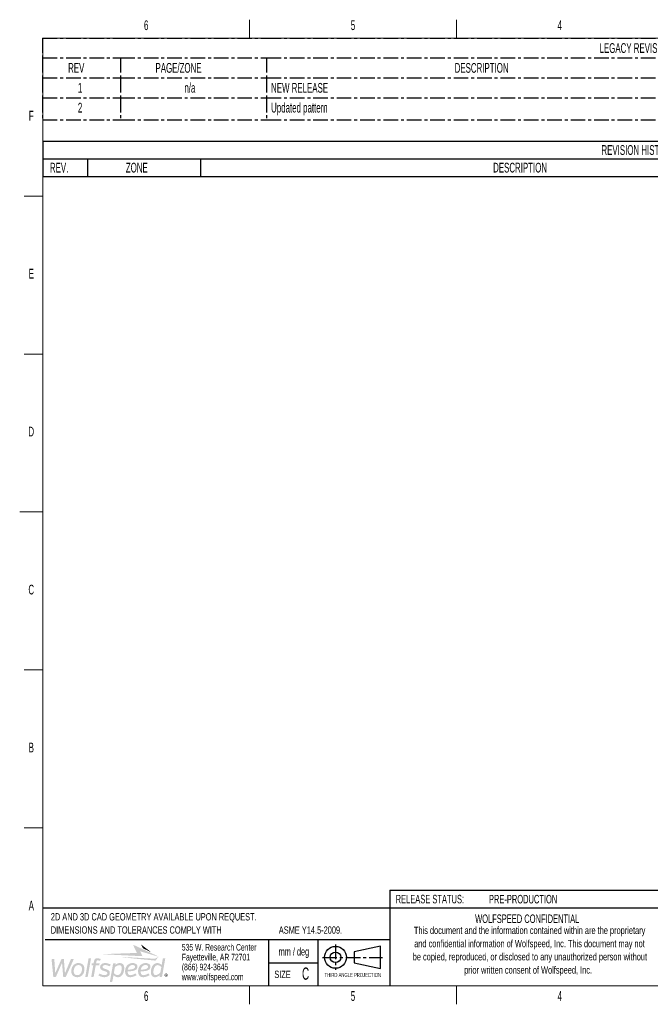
# Paper-space layout 'Revision History' of a CAD drawing. Header units: millimetres. Extents: x 0 to 559, y 0 to 432.
# Tile 1 of 2: x 0 to 274, y 2 to 430. Entities that reach past the tile are written whole.
import ezdxf

# ---------------------------------------------------------------- set-up
doc = ezdxf.new("R2010")
doc.units = ezdxf.units.MM
doc.linetypes.add('CENTER', pattern=[10.16, 6.35, -1.27, 1.27, -1.27])
for name, color, linetype in [('CENTERLINE', 8, 'CENTER'), ('DIMENSIONS', 8, 'Continuous'), ('FORMAT', 7, 'Continuous'), ('FORMAT_(LIGHT)', 9, 'Continuous'), ('WOLFSPEED', 197, 'Continuous'), ('WOLFSPEED_TEAL', 144, 'Continuous')]:
    doc.layers.add(name, color=color, linetype=linetype)
doc.styles.add('SLDTEXTSTYLE0', font='TXT', dxfattribs={"width": 0.605})

# ---------------------------------------------------------------- blocks, each defined once
blk = doc.blocks.new('SW_TABLEANNOTATION_0')
at = {"layer": 'CENTERLINE', "color": 0}
for p, q in [((0, 0), (0, -8.59)), ((0, 0), (33.74, 0)), ((33.74, 0), (97.2, 0)), ((97.2, 0), (299.2, 0)), ((299.2, 0), (366.9, 0)), ((366.9, 0), (422.91, 0)), ((422.91, 0), (475.68, 0)), ((475.68, 0), (538.84, 0)), ((538.84, 0), (538.84, -8.59)), ((0, -8.59), (0, -17.25)), ((0, -8.59), (33.74, -8.59)), ((33.74, -8.59), (33.74, -17.25)), ((33.74, -8.59), (97.2, -8.59)), ((97.2, -8.59), (97.2, -17.25)), ((97.2, -8.59), (299.2, -8.59)), ((299.2, -8.59), (299.2, -17.25)), ((299.2, -8.59), (366.9, -8.59)), ((366.9, -8.59), (366.9, -17.25)), ((366.9, -8.59), (422.91, -8.59)), ((422.91, -8.59), (422.91, -17.25)), ((422.91, -8.59), (475.68, -8.59)), ((475.68, -8.59), (475.68, -17.25)), ((475.68, -8.59), (538.84, -8.59)), ((538.84, -8.59), (538.84, -17.25)), ((0, -17.25), (0, -25.92)), ((0, -17.25), (33.74, -17.25)), ((33.74, -17.25), (33.74, -25.92)), ((33.74, -17.25), (97.2, -17.25)), ((97.2, -17.25), (97.2, -25.92)), ((97.2, -17.25), (299.2, -17.25)), ((299.2, -17.25), (299.2, -25.92)), ((299.2, -17.25), (366.9, -17.25)), ((366.9, -17.25), (366.9, -25.92)), ((366.9, -17.25), (422.91, -17.25)), ((422.91, -17.25), (422.91, -25.92)), ((422.91, -17.25), (475.68, -17.25)), ((475.68, -17.25), (475.68, -25.92)), ((475.68, -17.25), (538.84, -17.25)), ((538.84, -17.25), (538.84, -25.92)), ((0, -25.92), (0, -35.56)), ((0, -25.92), (33.74, -25.92)), ((33.74, -25.92), (33.74, -35.56)), ((33.74, -25.92), (97.2, -25.92)), ((97.2, -25.92), (97.2, -35.56)), ((97.2, -25.92), (299.2, -25.92)), ((299.2, -25.92), (299.2, -35.56)), ((299.2, -25.92), (366.9, -25.92)), ((366.9, -25.92), (366.9, -35.56)), ((366.9, -25.92), (422.91, -25.92)), ((422.91, -25.92), (422.91, -35.56)), ((422.91, -25.92), (475.68, -25.92)), ((475.68, -25.92), (475.68, -35.56)), ((475.68, -25.92), (538.84, -25.92)), ((538.84, -25.92), (538.84, -35.56)), ((0, -35.56), (33.74, -35.56)), ((33.74, -35.56), (97.2, -35.56)), ((97.2, -35.56), (299.2, -35.56)), ((299.2, -35.56), (366.9, -35.56)), ((366.9, -35.56), (422.91, -35.56)), ((422.91, -35.56), (475.68, -35.56)), ((475.68, -35.56), (538.84, -35.56))]:
    blk.add_line(p, q, dxfattribs=at)
at = {"layer": 'CENTERLINE', "color": 0, "attachment_point": 1, "style": 'SLDTEXTSTYLE0'}
for s, insert, char_height in [('LEGACY REVISIONS', (241.83, -2.2), 4.2333), ('REV', (11.07, -10.82), 4.233), ('PAGE/ZONE', (49.01, -10.82), 4.233), ('DESCRIPTION', (178.91, -10.82), 4.2333), ('STATUS', (321.92, -10.82), 4.233), ('DRAWN', (384.24, -10.82), 4.233), ('APPROVED', (433.61, -10.82), 4.233), ('DATE', (499.73, -10.82), 4.233), ('1', (15.3, -19.49), 4.23), ('n/a', (61.55, -19.49), 4.233), ('NEW RELEASE', (99.2, -19.49), 4.2333), ('RELEASED', (318, -19.49), 4.233), ('K. LASSE', (382.36, -19.49), 4.233), ('B. SAMPLES', (432.52, -19.49), 4.233), ('09/15/2022', (493.15, -19.49), 4.233), ('2', (15.3, -28.1), 4.23), ('Updated pattern', (99.2, -28.1), 4.2333), ('Pre-Production', (314.23, -28.1), 4.2333), ('R. Harrington', (378.13, -28.1), 4.2333), ('R. Harrington', (432.52, -28.1), 4.2333), ('02/07/2024', (493.15, -28.1), 4.233)]:
    blk.add_mtext(s, dxfattribs=dict(at, insert=insert, char_height=char_height))
blk = doc.blocks.new('SW_TABLEANNOTATION_1')
at = {"layer": 'DIMENSIONS', "color": 0}
for p, q in [((0, 0), (0, -7.67)), ((0, 0), (19.39, 0)), ((19.39, 0), (68.48, 0)), ((68.48, 0), (361.23, 0)), ((361.23, 0), (460.94, 0)), ((460.94, 0), (498.73, 0)), ((498.73, 0), (538.83, 0)), ((538.83, 0), (538.83, -7.67)), ((0, -7.67), (0, -15.33)), ((0, -7.67), (19.39, -7.67)), ((19.39, -7.67), (19.39, -15.33)), ((19.39, -7.67), (68.48, -7.67)), ((68.48, -7.67), (68.48, -15.33)), ((68.48, -7.67), (361.23, -7.67)), ((361.23, -7.67), (361.23, -15.33)), ((361.23, -7.67), (460.94, -7.67)), ((460.94, -7.67), (460.94, -15.33)), ((460.94, -7.67), (498.73, -7.67)), ((498.73, -7.67), (498.73, -15.33)), ((498.73, -7.67), (538.83, -7.67)), ((538.83, -7.67), (538.83, -15.33)), ((0, -15.33), (19.39, -15.33)), ((19.39, -15.33), (68.48, -15.33)), ((68.48, -15.33), (361.23, -15.33)), ((361.23, -15.33), (460.94, -15.33)), ((460.94, -15.33), (498.73, -15.33)), ((498.73, -15.33), (538.83, -15.33))]:
    blk.add_line(p, q, dxfattribs=at)
at = {"layer": 'DIMENSIONS', "color": 0, "attachment_point": 1, "style": 'SLDTEXTSTYLE0'}
for s, insert, char_height in [('REVISION HISTORY', (242.6, -1.74), 4.2333), ('REV.', (3.11, -9.4), 4.233), ('ZONE', (36.09, -9.4), 4.233), ('DESCRIPTION', (195.57, -9.4), 4.2333), ('RELEASE STATUS', (386.16, -9.4), 4.2333), ('APPROVED', (464.16, -9.4), 4.233), ('APR DATE', (504.67, -9.4), 4.233)]:
    blk.add_mtext(s, dxfattribs=dict(at, insert=insert, char_height=char_height))

psp = doc.layouts.new('Revision History')

# ---------------------------------------------------------------- hatches: boundary and pattern name
at = {"layer": 'WOLFSPEED'}
h = psp.add_hatch(color=256, dxfattribs=at)
edge = h.paths.add_edge_path(flags=0)
edge.add_line((52.52, 24.97), (60.11, 22.74))
edge.add_spline(control_points=[(60.11, 22.74), (60.17, 22.72), (60.2, 22.8), (60.14, 22.83)], knot_values=[0, 0, 0, 0, 1, 1, 1, 1], weights=[1, 1, 1, 1], degree=3, periodic=0)
edge.add_line((60.14, 22.83), (49.43, 27.81))
edge.add_spline(control_points=[(49.43, 27.81), (49.34, 27.86), (49.25, 27.76), (49.29, 27.67)], knot_values=[0, 0, 0, 0, 1, 1, 1, 1], weights=[1, 1, 1, 1], degree=3, periodic=0)
edge.add_line((49.29, 27.67), (50.84, 24.45))
edge.add_spline(control_points=[(50.84, 24.45), (50.87, 24.39), (50.83, 24.32), (50.77, 24.32)], knot_values=[0, 0, 0, 0, 1, 1, 1, 1], weights=[1, 1, 1, 1], degree=3, periodic=0)
edge.add_line((50.77, 24.32), (36.32, 23.81))
edge.add_spline(control_points=[(36.32, 23.81), (36.27, 23.81), (36.27, 23.73), (36.32, 23.73)], knot_values=[0, 0, 0, 0, 1, 1, 1, 1], weights=[1, 1, 1, 1], degree=3, periodic=0)
edge.add_line((36.32, 23.73), (53.19, 22.91))
edge.add_spline(control_points=[(53.19, 22.91), (53.23, 22.91), (53.26, 22.95), (53.24, 22.99)], knot_values=[0, 0, 0, 0, 1, 1, 1, 1], weights=[1, 1, 1, 1], degree=3, periodic=0)
edge.add_line((53.24, 22.99), (52.42, 24.85))
edge.add_spline(control_points=[(52.42, 24.85), (52.39, 24.92), (52.45, 24.99), (52.52, 24.97)], knot_values=[0, 0, 0, 0, 1, 1, 1, 1], weights=[1, 1, 1, 1], degree=3, periodic=0)
h = psp.add_hatch(color=256, dxfattribs=at)
edge = h.paths.add_edge_path(flags=0)
edge.add_line((52.79, 27.82), (53.47, 26.42))
edge.add_spline(control_points=[(53.47, 26.42), (53.5, 26.36), (53.54, 26.31), (53.6, 26.28)], knot_values=[0, 0, 0, 0, 1, 1, 1, 1], weights=[1, 1, 1, 1], degree=3, periodic=0)
edge.add_line((53.6, 26.28), (56.61, 24.89))
edge.add_spline(control_points=[(56.61, 24.89), (56.66, 24.87), (56.7, 24.93), (56.66, 24.97)], knot_values=[0, 0, 0, 0, 1, 1, 1, 1], weights=[1, 1, 1, 1], degree=3, periodic=0)
edge.add_line((56.66, 24.97), (52.86, 27.87))
edge.add_spline(control_points=[(52.86, 27.87), (52.82, 27.9), (52.77, 27.86), (52.79, 27.82)], knot_values=[0, 0, 0, 0, 1, 1, 1, 1], weights=[1, 1, 1, 1], degree=3, periodic=0)
h = psp.add_hatch(color=256, dxfattribs=at)
edge = h.paths.add_edge_path(flags=0)
edge.add_spline(control_points=[(22.54, 21.72), (22.37, 21.72), (22.21, 21.62), (22.15, 21.46)], knot_values=[0, 0, 0, 0, 1, 1, 1, 1], weights=[1, 1, 1, 1], degree=3, periodic=0)
edge.add_line((22.15, 21.46), (19.65, 15.49))
edge.add_line((19.65, 15.49), (19.17, 21.72))
edge.add_line((19.17, 21.72), (18.43, 21.72))
edge.add_spline(control_points=[(18.43, 21.72), (18.26, 21.72), (18.11, 21.62), (18.04, 21.46)], knot_values=[0, 0, 0, 0, 1, 1, 1, 1], weights=[1, 1, 1, 1], degree=3, periodic=0)
edge.add_line((18.04, 21.46), (15.44, 15.52))
edge.add_line((15.44, 15.52), (15.01, 21.72))
edge.add_line((15.01, 21.72), (14.28, 21.72))
edge.add_spline(control_points=[(14.28, 21.72), (14.16, 21.72), (14.05, 21.67), (13.97, 21.58)], knot_values=[0, 0, 0, 0, 1, 1, 1, 1], weights=[1, 1, 1, 1], degree=3, periodic=0)
edge.add_spline(control_points=[(13.97, 21.58), (13.89, 21.49), (13.85, 21.37), (13.86, 21.25)], knot_values=[0, 0, 0, 0, 1, 1, 1, 1], weights=[1, 1, 1, 1], degree=3, periodic=0)
edge.add_line((13.86, 21.25), (14.59, 13.9))
edge.add_line((14.59, 13.9), (15.44, 13.9))
edge.add_spline(control_points=[(15.44, 13.9), (15.6, 13.9), (15.76, 14), (15.82, 14.16)], knot_values=[0, 0, 0, 0, 1, 1, 1, 1], weights=[1, 1, 1, 1], degree=3, periodic=0)
edge.add_line((15.82, 14.16), (18.39, 20.01))
edge.add_line((18.39, 20.01), (18.89, 13.9))
edge.add_line((18.89, 13.9), (19.74, 13.9))
edge.add_spline(control_points=[(19.74, 13.9), (19.91, 13.9), (20.06, 14), (20.13, 14.15)], knot_values=[0, 0, 0, 0, 1, 1, 1, 1], weights=[1, 1, 1, 1], degree=3, periodic=0)
edge.add_line((20.13, 14.15), (23.52, 21.72))
edge.add_line((23.52, 21.72), (22.54, 21.72))
h = psp.add_hatch(color=256, dxfattribs=at)
edge = h.paths.add_edge_path(flags=0)
edge.add_line((28.48, 13.9), (29.19, 13.9))
edge.add_spline(control_points=[(29.19, 13.9), (29.39, 13.9), (29.57, 14.05), (29.6, 14.25)], knot_values=[0, 0, 0, 0, 1, 1, 1, 1], weights=[1, 1, 1, 1], degree=3, periodic=0)
edge.add_line((29.6, 14.25), (30.98, 22.04))
edge.add_line((30.98, 22.04), (30.27, 22.04))
edge.add_spline(control_points=[(30.27, 22.04), (30.06, 22.04), (29.89, 21.89), (29.85, 21.69)], knot_values=[0, 0, 0, 0, 1, 1, 1, 1], weights=[1, 1, 1, 1], degree=3, periodic=0)
edge.add_line((29.85, 21.69), (28.48, 13.9))
h = psp.add_hatch(color=256, dxfattribs=at)
edge = h.paths.add_edge_path(flags=0)
edge.add_spline(control_points=[(31.76, 13.9), (31.96, 13.9), (32.14, 14.05), (32.17, 14.25)], knot_values=[0, 0, 0, 0, 1, 1, 1, 1], weights=[1, 1, 1, 1], degree=3, periodic=0)
edge.add_line((32.17, 14.25), (32.32, 15.08))
edge.add_line((32.32, 15.08), (33.01, 18.95))
edge.add_line((33.01, 18.95), (34.54, 18.95))
edge.add_line((34.54, 18.95), (34.69, 19.8))
edge.add_line((34.69, 19.8), (33.16, 19.8))
edge.add_line((33.16, 19.8), (33.28, 20.51))
edge.add_spline(control_points=[(33.28, 20.51), (33.36, 20.92), (33.53, 21.09), (33.85, 21.09)], knot_values=[0, 0, 0, 0, 1, 1, 1, 1], weights=[1, 1, 1, 1], degree=3, periodic=0)
edge.add_spline(control_points=[(33.85, 21.09), (34.07, 21.09), (34.53, 20.97), (34.74, 20.91)], knot_values=[0, 0, 0, 0, 1, 1, 1, 1], weights=[1, 1, 1, 1], degree=3, periodic=0)
edge.add_line((34.74, 20.91), (34.8, 20.89))
edge.add_line((34.8, 20.89), (35.22, 21.66))
edge.add_line((35.22, 21.66), (35.14, 21.69))
edge.add_spline(control_points=[(35.14, 21.69), (34.84, 21.81), (34.15, 22.03), (33.69, 22.03)], knot_values=[0, 0, 0, 0, 1, 1, 1, 1], weights=[1, 1, 1, 1], degree=3, periodic=0)
edge.add_spline(control_points=[(33.69, 22.03), (32.84, 22.03), (32.4, 21.59), (32.22, 20.54)], knot_values=[0, 0, 0, 0, 1, 1, 1, 1], weights=[1, 1, 1, 1], degree=3, periodic=0)
edge.add_line((32.22, 20.54), (32.09, 19.8))
edge.add_line((32.09, 19.8), (31.31, 19.8))
edge.add_line((31.31, 19.8), (31.17, 18.95))
edge.add_line((31.17, 18.95), (31.94, 18.95))
edge.add_line((31.94, 18.95), (31.26, 15.11))
edge.add_line((31.26, 15.11), (31.05, 13.9))
edge.add_line((31.05, 13.9), (31.76, 13.9))
h = psp.add_hatch(color=256, dxfattribs=at)
edge = h.paths.add_edge_path(flags=0)
edge.add_spline(control_points=[(58.88, 21), (58.92, 20.99), (58.95, 21.01), (58.97, 21.03)], knot_values=[0, 0, 0, 0, 1, 1, 1, 1], weights=[1, 1, 1, 1], degree=3, periodic=0)
edge.add_line((58.97, 21.03), (60.16, 22.49))
edge.add_spline(control_points=[(60.16, 22.49), (60.19, 22.52), (60.15, 22.57), (60.11, 22.55)], knot_values=[0, 0, 0, 0, 1, 1, 1, 1], weights=[1, 1, 1, 1], degree=3, periodic=0)
edge.add_line((60.11, 22.55), (58.69, 21.81))
edge.add_spline(control_points=[(58.69, 21.81), (58.67, 21.8), (58.64, 21.8), (58.62, 21.8)], knot_values=[0, 0, 0, 0, 1, 1, 1, 1], weights=[1, 1, 1, 1], degree=3, periodic=0)
edge.add_line((58.62, 21.8), (48.43, 22.36))
edge.add_line((48.43, 22.36), (44.58, 22.57))
edge.add_spline(control_points=[(44.58, 22.57), (44.53, 22.56), (44.54, 22.49), (44.59, 22.49)], knot_values=[0, 0, 0, 0, 1, 1, 1, 1], weights=[1, 1, 1, 1], degree=3, periodic=0)
edge.add_line((44.59, 22.49), (48.99, 21.95))
edge.add_line((48.99, 21.95), (58.88, 21))
h = psp.add_hatch(color=256, dxfattribs=at)
edge = h.paths.add_edge_path(flags=0)
edge.add_spline(control_points=[(59.74, 19.92), (58.11, 19.92), (56.96, 18.27), (56.96, 15.89)], knot_values=[0, 0, 0, 0, 1, 1, 1, 1], weights=[1, 1, 1, 1], degree=3, periodic=0)
edge.add_spline(control_points=[(56.96, 15.89), (56.96, 14.87), (57.43, 13.78), (58.74, 13.78)], knot_values=[0, 0, 0, 0, 1, 1, 1, 1], weights=[1, 1, 1, 1], degree=3, periodic=0)
edge.add_spline(control_points=[(58.74, 13.78), (59.63, 13.78), (60.4, 14.28), (60.86, 14.67)], knot_values=[0, 0, 0, 0, 1, 1, 1, 1], weights=[1, 1, 1, 1], degree=3, periodic=0)
edge.add_line((60.86, 14.67), (60.73, 13.9))
edge.add_line((60.73, 13.9), (61.44, 13.9))
edge.add_spline(control_points=[(61.44, 13.9), (61.64, 13.9), (61.82, 14.05), (61.85, 14.25)], knot_values=[0, 0, 0, 0, 1, 1, 1, 1], weights=[1, 1, 1, 1], degree=3, periodic=0)
edge.add_line((61.85, 14.25), (63.23, 22.03))
edge.add_line((63.23, 22.03), (62.52, 22.03))
edge.add_spline(control_points=[(62.52, 22.03), (62.31, 22.03), (62.14, 21.89), (62.1, 21.69)], knot_values=[0, 0, 0, 0, 1, 1, 1, 1], weights=[1, 1, 1, 1], degree=3, periodic=0)
edge.add_line((62.1, 21.69), (61.64, 19.07))
edge.add_spline(control_points=[(61.64, 19.07), (61.28, 19.39), (60.62, 19.92), (59.74, 19.92)], knot_values=[0, 0, 0, 0, 1, 1, 1, 1], weights=[1, 1, 1, 1], degree=3, periodic=0)
edge = h.paths.add_edge_path(flags=0)
edge.add_spline(control_points=[(58.99, 14.69), (58.18, 14.69), (58.06, 15.51), (58.06, 15.99)], knot_values=[0, 0, 0, 0, 1, 1, 1, 1], weights=[1, 1, 1, 1], degree=3, periodic=0)
edge.add_spline(control_points=[(58.06, 15.99), (58.06, 17.48), (58.75, 19.01), (59.91, 19.01)], knot_values=[0, 0, 0, 0, 1, 1, 1, 1], weights=[1, 1, 1, 1], degree=3, periodic=0)
edge.add_spline(control_points=[(59.91, 19.01), (60.43, 19.01), (60.94, 18.73), (61.48, 18.15)], knot_values=[0, 0, 0, 0, 1, 1, 1, 1], weights=[1, 1, 1, 1], degree=3, periodic=0)
edge.add_line((61.48, 18.15), (61.05, 15.75))
edge.add_spline(control_points=[(61.05, 15.75), (60.44, 15.2), (59.77, 14.69), (58.99, 14.69)], knot_values=[0, 0, 0, 0, 1, 1, 1, 1], weights=[1, 1, 1, 1], degree=3, periodic=0)
h = psp.add_hatch(color=256, dxfattribs=at)
edge = h.paths.add_edge_path(flags=0)
edge.add_spline(control_points=[(25.07, 13.78), (26.83, 13.78), (28.11, 15.28), (28.11, 17.35)], knot_values=[0, 0, 0, 0, 1, 1, 1, 1], weights=[1, 1, 1, 1], degree=3, periodic=0)
edge.add_spline(control_points=[(28.11, 17.35), (28.11, 18.96), (27.11, 19.92), (25.44, 19.92)], knot_values=[0, 0, 0, 0, 1, 1, 1, 1], weights=[1, 1, 1, 1], degree=3, periodic=0)
edge.add_spline(control_points=[(25.44, 19.92), (23.68, 19.92), (22.41, 18.42), (22.41, 16.35)], knot_values=[0, 0, 0, 0, 1, 1, 1, 1], weights=[1, 1, 1, 1], degree=3, periodic=0)
edge.add_spline(control_points=[(22.41, 16.35), (22.41, 14.74), (23.4, 13.78), (25.07, 13.78)], knot_values=[0, 0, 0, 0, 1, 1, 1, 1], weights=[1, 1, 1, 1], degree=3, periodic=0)
edge = h.paths.add_edge_path(flags=0)
edge.add_spline(control_points=[(23.47, 16.35), (23.47, 17.65), (24.16, 19.04), (25.45, 19.04)], knot_values=[0, 0, 0, 0, 1, 1, 1, 1], weights=[1, 1, 1, 1], degree=3, periodic=0)
edge.add_spline(control_points=[(25.45, 19.04), (26.76, 19.04), (27.04, 18.12), (27.04, 17.35)], knot_values=[0, 0, 0, 0, 1, 1, 1, 1], weights=[1, 1, 1, 1], degree=3, periodic=0)
edge.add_spline(control_points=[(27.04, 17.35), (27.04, 16.05), (26.34, 14.67), (25.06, 14.67)], knot_values=[0, 0, 0, 0, 1, 1, 1, 1], weights=[1, 1, 1, 1], degree=3, periodic=0)
edge.add_spline(control_points=[(25.06, 14.67), (23.75, 14.67), (23.47, 15.59), (23.47, 16.35)], knot_values=[0, 0, 0, 0, 1, 1, 1, 1], weights=[1, 1, 1, 1], degree=3, periodic=0)
h = psp.add_hatch(color=256, dxfattribs=at)
edge = h.paths.add_edge_path(flags=0)
edge.add_line((39.01, 18.49), (39.55, 19.22))
edge.add_line((39.55, 19.22), (39.48, 19.27))
edge.add_spline(control_points=[(39.48, 19.27), (38.97, 19.57), (38.05, 19.92), (37.15, 19.92)], knot_values=[0, 0, 0, 0, 1, 1, 1, 1], weights=[1, 1, 1, 1], degree=3, periodic=0)
edge.add_spline(control_points=[(37.15, 19.92), (35.84, 19.92), (34.92, 19.2), (34.92, 18.17)], knot_values=[0, 0, 0, 0, 1, 1, 1, 1], weights=[1, 1, 1, 1], degree=3, periodic=0)
edge.add_spline(control_points=[(34.92, 18.17), (34.92, 17.04), (35.95, 16.71), (36.64, 16.49)], knot_values=[0, 0, 0, 0, 1, 1, 1, 1], weights=[1, 1, 1, 1], degree=3, periodic=0)
edge.add_line((36.64, 16.49), (36.81, 16.43))
edge.add_spline(control_points=[(36.81, 16.43), (37.5, 16.22), (38.05, 16.04), (38.05, 15.52)], knot_values=[0, 0, 0, 0, 1, 1, 1, 1], weights=[1, 1, 1, 1], degree=3, periodic=0)
edge.add_spline(control_points=[(38.05, 15.52), (38.05, 14.96), (37.41, 14.67), (36.78, 14.67)], knot_values=[0, 0, 0, 0, 1, 1, 1, 1], weights=[1, 1, 1, 1], degree=3, periodic=0)
edge.add_spline(control_points=[(36.78, 14.67), (36, 14.67), (35.12, 15.12), (34.78, 15.31)], knot_values=[0, 0, 0, 0, 1, 1, 1, 1], weights=[1, 1, 1, 1], degree=3, periodic=0)
edge.add_line((34.78, 15.31), (34.72, 15.35))
edge.add_line((34.72, 15.35), (34.15, 14.62))
edge.add_line((34.15, 14.62), (34.22, 14.57))
edge.add_spline(control_points=[(34.22, 14.57), (34.51, 14.39), (35.56, 13.78), (36.78, 13.78)], knot_values=[0, 0, 0, 0, 1, 1, 1, 1], weights=[1, 1, 1, 1], degree=3, periodic=0)
edge.add_spline(control_points=[(36.78, 13.78), (38.19, 13.78), (39.13, 14.51), (39.13, 15.6)], knot_values=[0, 0, 0, 0, 1, 1, 1, 1], weights=[1, 1, 1, 1], degree=3, periodic=0)
edge.add_spline(control_points=[(39.13, 15.6), (39.13, 16.64), (38.34, 16.99), (37.3, 17.34)], knot_values=[0, 0, 0, 0, 1, 1, 1, 1], weights=[1, 1, 1, 1], degree=3, periodic=0)
edge.add_line((37.3, 17.34), (37.3, 17.34))
edge.add_spline(control_points=[(37.3, 17.34), (37.22, 17.36), (37.15, 17.38), (37.08, 17.4)], knot_values=[0, 0, 0, 0, 1, 1, 1, 1], weights=[1, 1, 1, 1], degree=3, periodic=0)
edge.add_spline(control_points=[(37.08, 17.4), (36.5, 17.59), (35.99, 17.75), (35.99, 18.24)], knot_values=[0, 0, 0, 0, 1, 1, 1, 1], weights=[1, 1, 1, 1], degree=3, periodic=0)
edge.add_spline(control_points=[(35.99, 18.24), (35.99, 18.71), (36.48, 19.04), (37.19, 19.04)], knot_values=[0, 0, 0, 0, 1, 1, 1, 1], weights=[1, 1, 1, 1], degree=3, periodic=0)
edge.add_spline(control_points=[(37.19, 19.04), (37.95, 19.04), (38.73, 18.64), (38.95, 18.52)], knot_values=[0, 0, 0, 0, 1, 1, 1, 1], weights=[1, 1, 1, 1], degree=3, periodic=0)
edge.add_line((38.95, 18.52), (39.01, 18.49))
h = psp.add_hatch(color=256, dxfattribs=at)
edge = h.paths.add_edge_path(flags=0)
edge.add_line((39.13, 11.67), (39.84, 11.67))
edge.add_spline(control_points=[(39.84, 11.67), (40.05, 11.67), (40.22, 11.82), (40.26, 12.02)], knot_values=[0, 0, 0, 0, 1, 1, 1, 1], weights=[1, 1, 1, 1], degree=3, periodic=0)
edge.add_line((40.26, 12.02), (40.72, 14.62))
edge.add_spline(control_points=[(40.72, 14.62), (41.09, 14.3), (41.75, 13.78), (42.68, 13.78)], knot_values=[0, 0, 0, 0, 1, 1, 1, 1], weights=[1, 1, 1, 1], degree=3, periodic=0)
edge.add_spline(control_points=[(42.68, 13.78), (44.28, 13.78), (45.39, 15.43), (45.39, 17.8)], knot_values=[0, 0, 0, 0, 1, 1, 1, 1], weights=[1, 1, 1, 1], degree=3, periodic=0)
edge.add_spline(control_points=[(45.39, 17.8), (45.39, 19.77), (43.91, 19.92), (43.46, 19.92)], knot_values=[0, 0, 0, 0, 1, 1, 1, 1], weights=[1, 1, 1, 1], degree=3, periodic=0)
edge.add_spline(control_points=[(43.46, 19.92), (42.84, 19.92), (42.2, 19.68), (41.52, 19.17)], knot_values=[0, 0, 0, 0, 1, 1, 1, 1], weights=[1, 1, 1, 1], degree=3, periodic=0)
edge.add_line((41.52, 19.17), (41.64, 19.8))
edge.add_line((41.64, 19.8), (40.93, 19.8))
edge.add_spline(control_points=[(40.93, 19.8), (40.72, 19.8), (40.55, 19.66), (40.51, 19.45)], knot_values=[0, 0, 0, 0, 1, 1, 1, 1], weights=[1, 1, 1, 1], degree=3, periodic=0)
edge.add_line((40.51, 19.45), (39.13, 11.67))
edge = h.paths.add_edge_path(flags=0)
edge.add_spline(control_points=[(41.33, 18.12), (41.89, 18.57), (42.5, 19.01), (43.22, 19.01)], knot_values=[0, 0, 0, 0, 1, 1, 1, 1], weights=[1, 1, 1, 1], degree=3, periodic=0)
edge.add_spline(control_points=[(43.22, 19.01), (44.11, 19.01), (44.29, 18.31), (44.29, 17.71)], knot_values=[0, 0, 0, 0, 1, 1, 1, 1], weights=[1, 1, 1, 1], degree=3, periodic=0)
edge.add_spline(control_points=[(44.29, 17.71), (44.29, 15.75), (43.38, 14.69), (42.52, 14.69)], knot_values=[0, 0, 0, 0, 1, 1, 1, 1], weights=[1, 1, 1, 1], degree=3, periodic=0)
edge.add_spline(control_points=[(42.52, 14.69), (41.82, 14.69), (41.25, 15.15), (40.88, 15.55)], knot_values=[0, 0, 0, 0, 1, 1, 1, 1], weights=[1, 1, 1, 1], degree=3, periodic=0)
edge.add_line((40.88, 15.55), (41.33, 18.12))
h = psp.add_hatch(color=256, dxfattribs=at)
edge = h.paths.add_edge_path(flags=0)
edge.add_spline(control_points=[(50.08, 15.33), (49.58, 15.06), (48.82, 14.66), (48.13, 14.66)], knot_values=[0, 0, 0, 0, 1, 1, 1, 1], weights=[1, 1, 1, 1], degree=3, periodic=0)
edge.add_spline(control_points=[(48.13, 14.66), (47.07, 14.66), (46.85, 15.56), (46.85, 16.31)], knot_values=[0, 0, 0, 0, 1, 1, 1, 1], weights=[1, 1, 1, 1], degree=3, periodic=0)
edge.add_line((46.85, 16.31), (46.85, 16.37))
edge.add_line((46.85, 16.37), (47.42, 16.37))
edge.add_spline(control_points=[(47.42, 16.37), (49.87, 16.37), (51.12, 17.03), (51.12, 18.34)], knot_values=[0, 0, 0, 0, 1, 1, 1, 1], weights=[1, 1, 1, 1], degree=3, periodic=0)
edge.add_spline(control_points=[(51.12, 18.34), (51.12, 19.28), (50.29, 19.92), (49.06, 19.92)], knot_values=[0, 0, 0, 0, 1, 1, 1, 1], weights=[1, 1, 1, 1], degree=3, periodic=0)
edge.add_spline(control_points=[(49.06, 19.92), (47.12, 19.92), (45.77, 18.45), (45.77, 16.34)], knot_values=[0, 0, 0, 0, 1, 1, 1, 1], weights=[1, 1, 1, 1], degree=3, periodic=0)
edge.add_spline(control_points=[(45.77, 16.34), (45.77, 14.72), (46.58, 13.78), (48, 13.78)], knot_values=[0, 0, 0, 0, 1, 1, 1, 1], weights=[1, 1, 1, 1], degree=3, periodic=0)
edge.add_spline(control_points=[(48, 13.78), (49.12, 13.78), (50.2, 14.37), (50.66, 14.62)], knot_values=[0, 0, 0, 0, 1, 1, 1, 1], weights=[1, 1, 1, 1], degree=3, periodic=0)
edge.add_line((50.66, 14.62), (50.73, 14.66))
edge.add_line((50.73, 14.66), (50.31, 15.45))
edge.add_line((50.31, 15.45), (50.24, 15.41))
edge.add_spline(control_points=[(50.24, 15.41), (50.19, 15.39), (50.14, 15.36), (50.08, 15.33)], knot_values=[0, 0, 0, 0, 1, 1, 1, 1], weights=[1, 1, 1, 1], degree=3, periodic=0)
edge = h.paths.add_edge_path(flags=0)
edge.add_spline(control_points=[(49.02, 19.07), (49.66, 19.07), (50.07, 18.77), (50.07, 18.31)], knot_values=[0, 0, 0, 0, 1, 1, 1, 1], weights=[1, 1, 1, 1], degree=3, periodic=0)
edge.add_spline(control_points=[(50.07, 18.31), (50.07, 17.54), (49.15, 17.11), (47.5, 17.11)], knot_values=[0, 0, 0, 0, 1, 1, 1, 1], weights=[1, 1, 1, 1], degree=3, periodic=0)
edge.add_line((47.5, 17.11), (46.93, 17.11))
edge.add_spline(control_points=[(46.93, 17.11), (47.2, 18.29), (48.03, 19.07), (49.02, 19.07)], knot_values=[0, 0, 0, 0, 1, 1, 1, 1], weights=[1, 1, 1, 1], degree=3, periodic=0)
h = psp.add_hatch(color=256, dxfattribs=at)
edge = h.paths.add_edge_path(flags=0)
edge.add_spline(control_points=[(55.73, 15.33), (55.23, 15.06), (54.47, 14.66), (53.78, 14.66)], knot_values=[0, 0, 0, 0, 1, 1, 1, 1], weights=[1, 1, 1, 1], degree=3, periodic=0)
edge.add_spline(control_points=[(53.78, 14.66), (52.72, 14.66), (52.5, 15.56), (52.5, 16.31)], knot_values=[0, 0, 0, 0, 1, 1, 1, 1], weights=[1, 1, 1, 1], degree=3, periodic=0)
edge.add_line((52.5, 16.31), (52.5, 16.37))
edge.add_line((52.5, 16.37), (53.07, 16.37))
edge.add_spline(control_points=[(53.07, 16.37), (55.52, 16.37), (56.76, 17.03), (56.76, 18.34)], knot_values=[0, 0, 0, 0, 1, 1, 1, 1], weights=[1, 1, 1, 1], degree=3, periodic=0)
edge.add_spline(control_points=[(56.76, 18.34), (56.76, 19.28), (55.94, 19.92), (54.71, 19.92)], knot_values=[0, 0, 0, 0, 1, 1, 1, 1], weights=[1, 1, 1, 1], degree=3, periodic=0)
edge.add_spline(control_points=[(54.71, 19.92), (52.77, 19.92), (51.41, 18.45), (51.41, 16.34)], knot_values=[0, 0, 0, 0, 1, 1, 1, 1], weights=[1, 1, 1, 1], degree=3, periodic=0)
edge.add_spline(control_points=[(51.41, 16.34), (51.41, 14.72), (52.23, 13.78), (53.65, 13.78)], knot_values=[0, 0, 0, 0, 1, 1, 1, 1], weights=[1, 1, 1, 1], degree=3, periodic=0)
edge.add_spline(control_points=[(53.65, 13.78), (54.77, 13.78), (55.85, 14.37), (56.31, 14.62)], knot_values=[0, 0, 0, 0, 1, 1, 1, 1], weights=[1, 1, 1, 1], degree=3, periodic=0)
edge.add_line((56.31, 14.62), (56.38, 14.66))
edge.add_line((56.38, 14.66), (55.95, 15.45))
edge.add_line((55.95, 15.45), (55.89, 15.41))
edge.add_spline(control_points=[(55.89, 15.41), (55.84, 15.39), (55.79, 15.36), (55.73, 15.33)], knot_values=[0, 0, 0, 0, 1, 1, 1, 1], weights=[1, 1, 1, 1], degree=3, periodic=0)
edge = h.paths.add_edge_path(flags=0)
edge.add_spline(control_points=[(54.66, 19.07), (55.3, 19.07), (55.71, 18.77), (55.71, 18.31)], knot_values=[0, 0, 0, 0, 1, 1, 1, 1], weights=[1, 1, 1, 1], degree=3, periodic=0)
edge.add_spline(control_points=[(55.71, 18.31), (55.71, 17.54), (54.8, 17.11), (53.14, 17.11)], knot_values=[0, 0, 0, 0, 1, 1, 1, 1], weights=[1, 1, 1, 1], degree=3, periodic=0)
edge.add_line((53.14, 17.11), (52.58, 17.11))
edge.add_spline(control_points=[(52.58, 17.11), (52.85, 18.29), (53.68, 19.07), (54.66, 19.07)], knot_values=[0, 0, 0, 0, 1, 1, 1, 1], weights=[1, 1, 1, 1], degree=3, periodic=0)
h = psp.add_hatch(color=256, dxfattribs=at)
edge = h.paths.add_edge_path(flags=0)
edge.add_spline(control_points=[(64.3, 14.67), (64.3, 14.85), (64.22, 15.03), (64.09, 15.16)], knot_values=[0, 0, 0, 0, 1, 1, 1, 1], weights=[1, 1, 1, 1], degree=3, periodic=0)
edge.add_spline(control_points=[(64.09, 15.16), (63.96, 15.3), (63.78, 15.37), (63.59, 15.37)], knot_values=[0, 0, 0, 0, 1, 1, 1, 1], weights=[1, 1, 1, 1], degree=3, periodic=0)
edge.add_spline(control_points=[(63.59, 15.37), (63.4, 15.37), (63.23, 15.3), (63.1, 15.16)], knot_values=[0, 0, 0, 0, 1, 1, 1, 1], weights=[1, 1, 1, 1], degree=3, periodic=0)
edge.add_spline(control_points=[(63.1, 15.16), (62.96, 15.03), (62.89, 14.85), (62.89, 14.67)], knot_values=[0, 0, 0, 0, 1, 1, 1, 1], weights=[1, 1, 1, 1], degree=3, periodic=0)
edge.add_spline(control_points=[(62.89, 14.67), (62.89, 14.48), (62.96, 14.3), (63.1, 14.17)], knot_values=[0, 0, 0, 0, 1, 1, 1, 1], weights=[1, 1, 1, 1], degree=3, periodic=0)
edge.add_spline(control_points=[(63.1, 14.17), (63.23, 14.04), (63.4, 13.96), (63.59, 13.96)], knot_values=[0, 0, 0, 0, 1, 1, 1, 1], weights=[1, 1, 1, 1], degree=3, periodic=0)
edge.add_spline(control_points=[(63.59, 13.96), (63.78, 13.96), (63.96, 14.04), (64.09, 14.17)], knot_values=[0, 0, 0, 0, 1, 1, 1, 1], weights=[1, 1, 1, 1], degree=3, periodic=0)
edge.add_spline(control_points=[(64.09, 14.17), (64.22, 14.3), (64.3, 14.48), (64.3, 14.67)], knot_values=[0, 0, 0, 0, 1, 1, 1, 1], weights=[1, 1, 1, 1], degree=3, periodic=0)
edge = h.paths.add_edge_path(flags=0)
edge.add_spline(control_points=[(63.54, 14.93), (63.63, 14.93), (63.66, 14.92), (63.68, 14.91)], knot_values=[0, 0, 0, 0, 1, 1, 1, 1], weights=[1, 1, 1, 1], degree=3, periodic=0)
edge.add_spline(control_points=[(63.68, 14.91), (63.7, 14.9), (63.71, 14.88), (63.71, 14.84)], knot_values=[0, 0, 0, 0, 1, 1, 1, 1], weights=[1, 1, 1, 1], degree=3, periodic=0)
edge.add_spline(control_points=[(63.71, 14.84), (63.71, 14.8), (63.69, 14.77), (63.66, 14.75)], knot_values=[0, 0, 0, 0, 1, 1, 1, 1], weights=[1, 1, 1, 1], degree=3, periodic=0)
edge.add_spline(control_points=[(63.66, 14.75), (63.63, 14.72), (63.59, 14.71), (63.53, 14.71)], knot_values=[0, 0, 0, 0, 1, 1, 1, 1], weights=[1, 1, 1, 1], degree=3, periodic=0)
edge.add_line((63.53, 14.71), (63.49, 14.71))
edge.add_line((63.49, 14.71), (63.49, 14.93))
edge.add_line((63.49, 14.93), (63.54, 14.93))
edge = h.paths.add_edge_path(flags=0)
edge.add_spline(control_points=[(63.72, 15.21), (63.92, 15.16), (64.09, 15), (64.14, 14.79)], knot_values=[0, 0, 0, 0, 1, 1, 1, 1], weights=[1, 1, 1, 1], degree=3, periodic=0)
edge.add_spline(control_points=[(64.14, 14.79), (64.18, 14.6), (64.12, 14.41), (63.99, 14.28)], knot_values=[0, 0, 0, 0, 1, 1, 1, 1], weights=[1, 1, 1, 1], degree=3, periodic=0)
edge.add_line((63.99, 14.28), (63.72, 14.63))
edge.add_spline(control_points=[(63.72, 14.63), (63.77, 14.65), (63.81, 14.68), (63.83, 14.72)], knot_values=[0, 0, 0, 0, 1, 1, 1, 1], weights=[1, 1, 1, 1], degree=3, periodic=0)
edge.add_spline(control_points=[(63.83, 14.72), (63.86, 14.76), (63.88, 14.8), (63.88, 14.86)], knot_values=[0, 0, 0, 0, 1, 1, 1, 1], weights=[1, 1, 1, 1], degree=3, periodic=0)
edge.add_spline(control_points=[(63.88, 14.86), (63.88, 14.95), (63.83, 15.01), (63.75, 15.04)], knot_values=[0, 0, 0, 0, 1, 1, 1, 1], weights=[1, 1, 1, 1], degree=3, periodic=0)
edge.add_spline(control_points=[(63.75, 15.04), (63.72, 15.05), (63.65, 15.06), (63.56, 15.06)], knot_values=[0, 0, 0, 0, 1, 1, 1, 1], weights=[1, 1, 1, 1], degree=3, periodic=0)
edge.add_line((63.56, 15.06), (63.33, 15.06))
edge.add_line((63.33, 15.06), (63.33, 14.27))
edge.add_line((63.33, 14.27), (63.49, 14.27))
edge.add_line((63.49, 14.27), (63.49, 14.58))
edge.add_line((63.49, 14.58), (63.56, 14.58))
edge.add_line((63.56, 14.58), (63.79, 14.28))
edge.add_line((63.79, 14.28), (63.8, 14.27))
edge.add_line((63.8, 14.27), (63.98, 14.27))
edge.add_spline(control_points=[(63.98, 14.27), (63.85, 14.14), (63.65, 14.08), (63.47, 14.12)], knot_values=[0, 0, 0, 0, 1, 1, 1, 1], weights=[1, 1, 1, 1], degree=3, periodic=0)
edge.add_spline(control_points=[(63.47, 14.12), (63.26, 14.17), (63.1, 14.34), (63.05, 14.54)], knot_values=[0, 0, 0, 0, 1, 1, 1, 1], weights=[1, 1, 1, 1], degree=3, periodic=0)
edge.add_spline(control_points=[(63.05, 14.54), (63.01, 14.73), (63.06, 14.92), (63.2, 15.06)], knot_values=[0, 0, 0, 0, 1, 1, 1, 1], weights=[1, 1, 1, 1], degree=3, periodic=0)
edge.add_spline(control_points=[(63.2, 15.06), (63.33, 15.2), (63.53, 15.25), (63.72, 15.21)], knot_values=[0, 0, 0, 0, 1, 1, 1, 1], weights=[1, 1, 1, 1], degree=3, periodic=0)

# ---------------------------------------------------------------- linework, layer by layer
at = {"layer": 'CENTERLINE'}
for p, q in [((137.12, 27.96), (137.12, 16.92)), ((131.42, 22.4), (157.48, 22.4))]:
    psp.add_line(p, q, dxfattribs=at)
at = {"layer": 'DIMENSIONS'}
for p, q in [((156.63, 27.22), (145.24, 24.75)), ((156.63, 17.59), (156.63, 27.22)), ((145.24, 24.75), (145.24, 20.06)), ((145.24, 20.06), (156.63, 17.59))]:
    psp.add_line(p, q, dxfattribs=at)
for radius in [4.76, 2.3]:
    psp.add_circle((137.12, 22.4), radius, dxfattribs=at)
at = {"layer": 'FORMAT_(LIGHT)', "linetype": 'Continuous', "lineweight": 18}
for p, q in [((99.8, 421.8), (99.8, 429.8)), ((189.6, 421.8), (189.6, 429.8)), ((10, 10), (10, 421.8)), ((10, 421.8), (548.8, 421.8)), ((10, 353.17), (2, 353.17)), ((10, 284.53), (2, 284.53)), ((0, 215.9), (10, 215.9)), ((10, 147.27), (2, 147.27)), ((10, 78.63), (2, 78.63)), ((548.8, 10), (10, 10)), ((99.8, 10), (99.8, 2)), ((189.6, 10), (189.6, 2))]:
    psp.add_line(p, q, dxfattribs=at)
at = {"layer": 'FORMAT_(LIGHT)'}
for p, q in [((160.72, 51.61), (369.2, 51.61)), ((160.72, 51.61), (160.72, 10)), ((10, 43.85), (369.2, 43.85)), ((160.72, 30), (11.12, 30)), ((107.99, 30), (107.99, 10)), ((129.51, 30.06), (129.51, 9.94)), ((107.99, 20), (129.51, 20))]:
    psp.add_line(p, q, dxfattribs=at)

# ---------------------------------------------------------------- block references
at = {"layer": 'CENTERLINE'}
psp.add_blockref('SW_TABLEANNOTATION_0', (9.96, 421.8), dxfattribs=at)
at = {"layer": 'DIMENSIONS'}
psp.add_blockref('SW_TABLEANNOTATION_1', (10, 377.04), dxfattribs=at)

# ---------------------------------------------------------------- texts
at = {"layer": 'DIMENSIONS', "style": 'SLDTEXTSTYLE0'}
for s, insert, char_height, attachment_point in [('2D AND 3D CAD GEOMETRY AVAILABLE UPON REQUEST.', (13.5, 41.61), 3.175, 1), ('WOLFSPEED CONFIDENTIAL', (220.37, 41.03), 3.7042, 2), ('DIMENSIONS AND TOLERANCES COMPLY WITH', (13.5, 35.88), 3.175, 1), ('ASME Y14.5-2009.', (112.51, 35.86), 3.175, 1), ('This document and the information contained within are the proprietary', (221.41, 35.71), 3.175, 2), ('and confidential information of Wolfspeed, Inc. This document may not', (221.36, 29.98), 3.175, 2), ('mm / deg', (119.06, 26.63), 3.44, 2), ('be copied, reproduced, or disclosed to any unauthorized person without', (221.53, 24.25), 3.175, 2), ('C', (124.13, 17.97), 5.29, 2), ('prior written consent of Wolfspeed, Inc.', (220.76, 18.51), 3.175, 2), ('SIZE', (110.56, 16.6), 3.175, 1), ('THIRD ANGLE PROJECTION', (144.64, 15.65), 1.8, 2)]:
    psp.add_mtext(s, dxfattribs=dict(at, insert=insert, char_height=char_height, attachment_point=attachment_point))
at = {"layer": 'FORMAT', "insert": (163.25, 49.56), "char_height": 3.7042, "attachment_point": 1, "style": 'SLDTEXTSTYLE0'}
psp.add_mtext('RELEASE STATUS:', dxfattribs=at)
at = {"layer": 'FORMAT_(LIGHT)', "char_height": 4.23, "attachment_point": 2, "style": 'SLDTEXTSTYLE0'}
for s, insert in [('6', (54.92, 429.52)), ('5', (144.72, 429.52)), ('4', (234.52, 429.52)), ('F', (5, 390.21)), ('E', (5.04, 321.57)), ('D', (5.01, 252.94)), ('C', (5.01, 184.31)), ('B', (5.04, 115.67)), ('A', (5.04, 47.04)), ('6', (54.92, 7.72)), ('5', (144.72, 7.72)), ('4', (234.52, 7.72))]:
    psp.add_mtext(s, dxfattribs=dict(at, insert=insert))
at = {"layer": 'WOLFSPEED', "char_height": 2.9104, "attachment_point": 1, "style": 'SLDTEXTSTYLE0'}
for s, insert in [('535 W. Research Center', (70.39, 28.24)), ('Fayetteville, AR 72701', (70.39, 23.95)), ('(866) 924-3645', (70.39, 19.67)), ('www.wolfspeed.com', (70.39, 15.39))]:
    psp.add_mtext(s, dxfattribs=dict(at, insert=insert))
at = {"layer": 'WOLFSPEED_TEAL', "insert": (203.75, 49.54), "char_height": 3.7042, "attachment_point": 1, "style": 'SLDTEXTSTYLE0'}
psp.add_mtext('PRE-PRODUCTION', dxfattribs=at)

doc.saveas('drawing.dxf')
